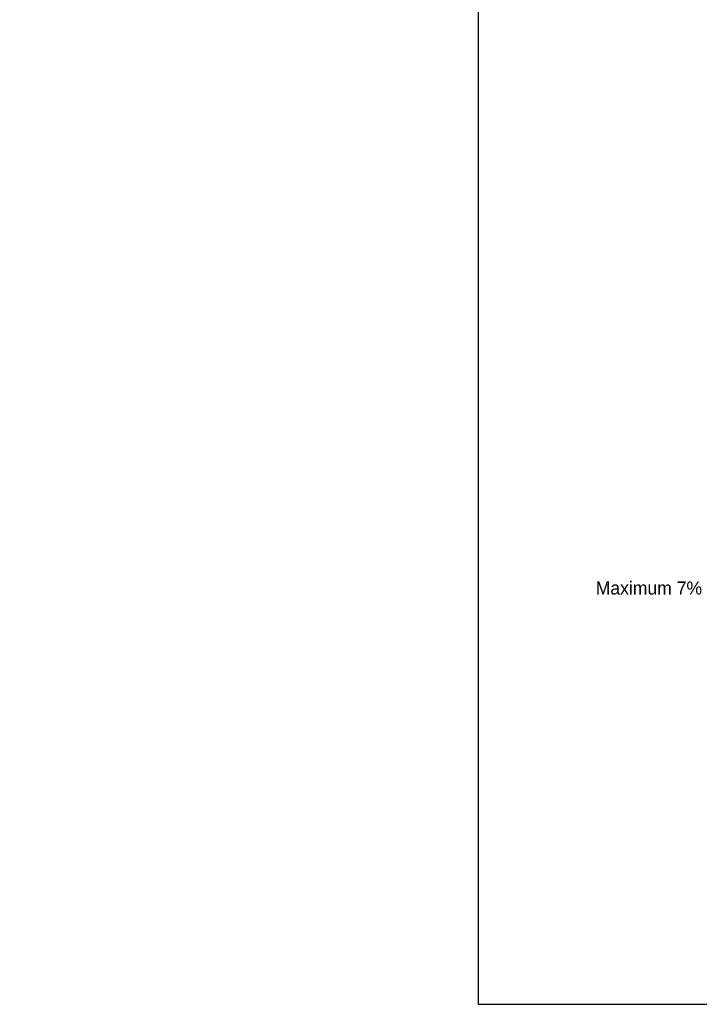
# Model space of a CAD drawing. Header units: feet. Extents: x -16 to 297, y -33 to 148.
# Tile 1 of 30: x 11 to 40, y -33 to 9. Entities that reach past the tile are written whole.
import ezdxf
from ezdxf import colors
from ezdxf.entities.mleader import LeaderData, LeaderLine
from ezdxf.math import Vec2, Vec3

# ---------------------------------------------------------------- set-up
doc = ezdxf.new("R2010")
doc.units = ezdxf.units.FT
doc.header["$LTSCALE"] = 4
doc.header["$MEASUREMENT"] = 0
doc.layers.add('TX_P_1', color=7, linetype='Continuous')
doc.styles.add('Slanted-Normal', font='font31.shx', dxfattribs={"height": 0.14})

# ---------------------------------------------------------------- blocks, each defined once
blk = doc.blocks.new('Dim1')
h = blk.add_hatch(color=4)
h.dxf.hatch_style = 1
h.paths.add_polyline_path([(0, 0), (-1, -0.2), (-1, 0.2)])
at = {"color": 4}
blk.add_lwpolyline([(0, 0), (-1, -0.2), (-1, 0.2), (0, 0)], dxfattribs=at)

msp = doc.modelspace()

# ---------------------------------------------------------------- linework, layer by layer
at = {"layer": 'TX_P_1'}
msp.add_lwpolyline([(30.892, -33.489), (152.892, -33.489), (152.892, 50.511), (30.892, 50.511)], close=True, dxfattribs=at)

# ---------------------------------------------------------------- leaders
ml = msp.add_multileader_mtext('Standard', dxfattribs=at)
ml.set_content('Maximum 7% Break @ Edge of Pavement', color=256, style='Slanted-Normal')
ml.set_leader_properties()
ml.set_arrow_properties(name='Dim1')
ml.build(insert=Vec2(0, 0))
ml.multileader.update_dxf_attribs({"text_right_attachment_type": 3, "dogleg_length": 0.18, "arrow_head_size": 0.56, "scale": 4})
ctx = ml.context
ctx.base_point, ctx.scale, ctx.char_height, ctx.arrow_head_size, ctx.landing_gap_size, ctx.plane_origin = Vec3(40.858, -15.847), 4, 0.56, 0.56, 0.36, Vec3(52.674, -20.254)
ctx.right_attachment, ctx.text_align_type = 3, 2
notes = []
notes.append((ctx, [(0, (1, 1, 0), (51.027, -16.994), (-1, 0), 0.72, [(0, [(52.674, -20.254)], 0, [])])]))
ctx.mtext.insert, ctx.mtext.width, ctx.mtext.alignment, ctx.mtext.flow_direction = Vec3(49.947, -15.454), 9.65134, 3, 5
for ctx, leaders in notes:
    for number, flags, end, landing, length, lines in leaders:
        leader = LeaderData()
        leader.index, (leader.has_last_leader_line, leader.has_dogleg_vector, leader.attachment_direction) = number, flags
        leader.last_leader_point, leader.dogleg_vector, leader.dogleg_length = Vec3(end), Vec3(landing), length
        for number, points, colour, breaks in lines:
            line = LeaderLine()
            line.index, line.vertices, line.color, line.breaks = number, Vec3.list(points), colors.encode_raw_color(colour), breaks
            leader.lines.append(line)
        ctx.leaders.append(leader)

doc.saveas('drawing.dxf')
